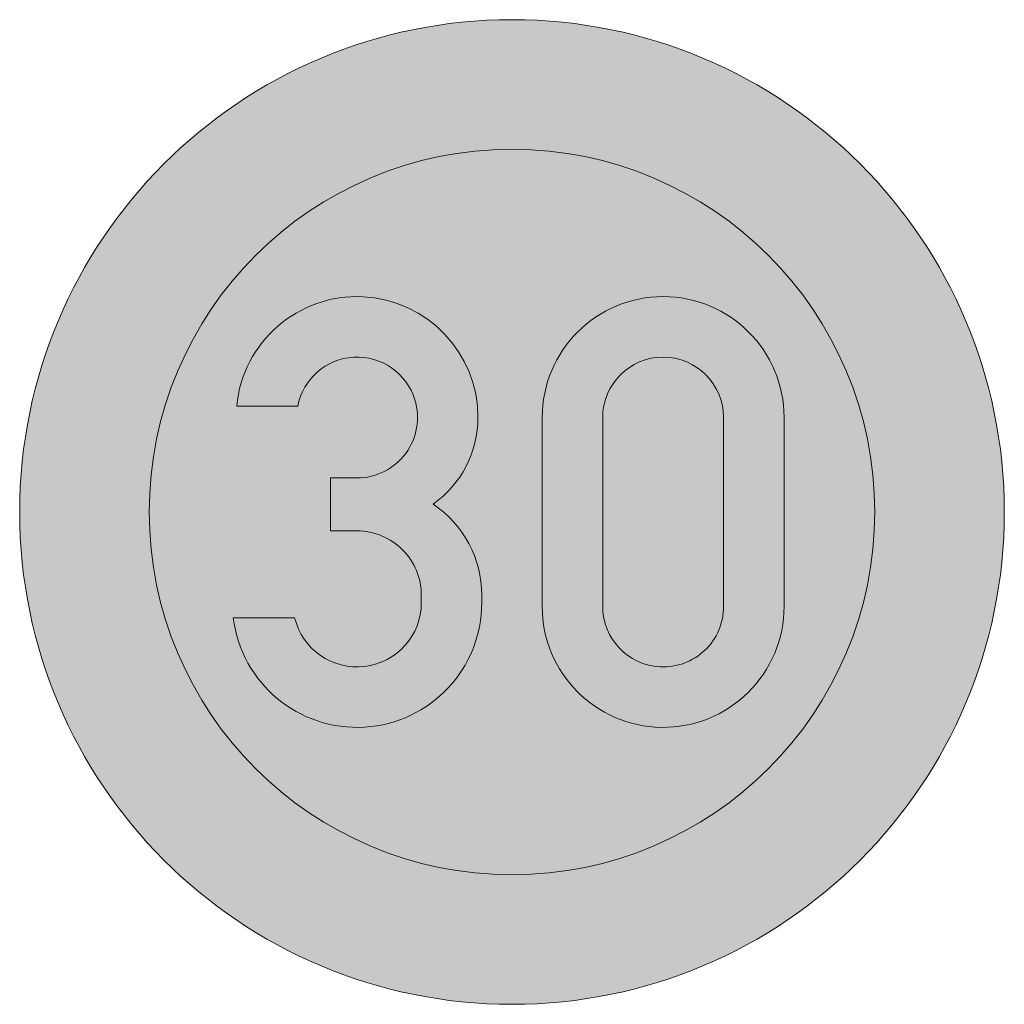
# Model space of a CAD drawing. Header units: metres. Extents: x -0.002 to 0.002, y -0.002 to 0.002.
import ezdxf

# ---------------------------------------------------------------- set-up
doc = ezdxf.new("R2010")
doc.units = ezdxf.units.M
doc.header["$MEASUREMENT"] = 0
for name, color, linetype, lineweight in [('VKZ_274-53_flf', 1, 'Continuous', 0), ('VKZ_274-53_sym', 7, 'Continuous', 0), ('VKZ_274-53_txt', 7, 'Continuous', 0)]:
    doc.layers.add(name, color=color, linetype=linetype, lineweight=lineweight)

msp = doc.modelspace()

# ---------------------------------------------------------------- hatches: boundary and pattern name
at = {"layer": 'VKZ_274-53_flf'}
h = msp.add_hatch(color=256, dxfattribs=at)
h.dxf.hatch_style = 1
h.paths.add_polyline_path([(-0.002, 0, 1), (0.002, 0, 1)])
h.paths.add_polyline_path([(0.0014737, 0, -1), (-0.0014737, 0, -1)], flags=16)
h.paths.add_polyline_path([(-0.0001382, 0.0003838, -0.243996), (-0.0003205, 0.0000323, -0.250384), (-0.0001228, -0.0003377), (-0.0001228, -0.0003684, -0.941018), (-0.0011322, -0.0004298), (-0.000883, -0.0004298, 0.887771), (-0.0003684, -0.0003684), (-0.0003684, -0.0003377, 0.414214), (-0.0006294, -0.0000768), (-0.0007368, -0.0000768), (-0.0007368, 0.0001382), (-0.0006294, 0.0001382, 0.504698), (-0.0003947, 0.0004561, 0.781799), (-0.0008706, 0.0004298), (-0.0011185, 0.0004298, -0.954124)], flags=0)
h.paths.add_polyline_path([(0.0011053, 0.0003838), (0.0011053, -0.0003838, -0.418299), (0.0006072, -0.000875, -0.41014), (0.0001228, -0.0003838), (0.0001228, 0.0003838, -1)], flags=0)
h.paths.add_polyline_path([(0.0008596, 0.0003838), (0.0008596, -0.0003838, -0.42839), (0.0006022, -0.0006291, -0.400178), (0.0003684, -0.0003838), (0.0003684, 0.0003838, -1)], flags=0)
at = {"layer": 'VKZ_274-53_flf', "true_color": 0xffffff}
h = msp.add_hatch(color=7, dxfattribs=at)
h.dxf.hatch_style = 1
h.paths.add_polyline_path([(-0.0014737, 0, 1), (0.0014737, 0, 1)])
h.paths.add_polyline_path([(-0.0001382, 0.0003838, -0.243996), (-0.0003205, 0.0000323, -0.250384), (-0.0001228, -0.0003377), (-0.0001228, -0.0003684, -0.941018), (-0.0011322, -0.0004298), (-0.000883, -0.0004298, 0.887771), (-0.0003684, -0.0003684), (-0.0003684, -0.0003377, 0.414214), (-0.0006294, -0.0000768), (-0.0007368, -0.0000768), (-0.0007368, 0.0001382), (-0.0006294, 0.0001382, 0.504698), (-0.0003947, 0.0004561, 0.781799), (-0.0008706, 0.0004298), (-0.0011185, 0.0004298, -0.954124)], flags=16)
h.paths.add_polyline_path([(0.0011053, 0.0003838), (0.0011053, -0.0003838, -0.418299), (0.0006072, -0.000875, -0.41014), (0.0001228, -0.0003838), (0.0001228, 0.0003838, -1)], flags=16)
h.paths.add_polyline_path([(0.0008596, 0.0003838), (0.0008596, -0.0003838, -0.42839), (0.0006022, -0.0006291, -0.400178), (0.0003684, -0.0003838), (0.0003684, 0.0003838, -1)], flags=0)
h = msp.add_hatch(color=7, dxfattribs=at)
h.dxf.hatch_style = 1
h.paths.add_polyline_path([(0.0008596, 0.0003838, 1), (0.0003684, 0.0003838), (0.0003684, -0.0003838, 0.400178), (0.0006022, -0.0006291, 0.42839), (0.0008596, -0.0003838)])
at = {"layer": 'VKZ_274-53_txt'}
h = msp.add_hatch(color=256, dxfattribs=at)
h.dxf.hatch_style = 1
h.paths.add_polyline_path([(-0.0001382, 0.0003838, 0.954124), (-0.0011185, 0.0004298), (-0.0008706, 0.0004298, -0.781799), (-0.0003947, 0.0004561, -0.504698), (-0.0006294, 0.0001382), (-0.0007368, 0.0001382), (-0.0007368, -0.0000768), (-0.0006294, -0.0000768, -0.414214), (-0.0003684, -0.0003377), (-0.0003684, -0.0003684, -0.887771), (-0.000883, -0.0004298), (-0.0011322, -0.0004298, 0.941018), (-0.0001228, -0.0003684), (-0.0001228, -0.0003377, 0.250384), (-0.0003205, 0.0000323, 0.243996)])
h.paths.add_polyline_path([(0.0011053, 0.0003838, 1), (0.0001228, 0.0003838), (0.0001228, -0.0003838, 0.41014), (0.0006072, -0.000875, 0.418299), (0.0011053, -0.0003838)])
h.paths.add_polyline_path([(0.0003684, 0.0003838, -1), (0.0008596, 0.0003838), (0.0008596, -0.0003838, -0.42839), (0.0006022, -0.0006291, -0.400178), (0.0003684, -0.0003838)], flags=16)

# ---------------------------------------------------------------- linework, layer by layer
at = {"layer": 'VKZ_274-53_sym'}
for radius in [0.002, 0.0014737]:
    msp.add_circle((0, 0), radius, dxfattribs=at)
at = {"layer": 'VKZ_274-53_txt'}
for p, q in [((-0.0001382, 0.0003838), (-0.0001382, 0.0003838)), ((-0.0003205, 0.0000323), (-0.0003205, 0.0000323))]:
    msp.add_line(p, q, dxfattribs=at)
msp.add_lwpolyline([(-0.0003205, 0.0000323, -0.250384), (-0.0001228, -0.0003377), (-0.0001228, -0.0003684, -0.941018), (-0.0011322, -0.0004298), (-0.000883, -0.0004298, 0.887771), (-0.0003684, -0.0003684), (-0.0003684, -0.0003377, 0.414214), (-0.0006294, -0.0000768), (-0.0007368, -0.0000768), (-0.0007368, 0.0001382), (-0.0006294, 0.0001382, 0.504698), (-0.0003947, 0.0004561, 0.781799), (-0.0008706, 0.0004298), (-0.0011185, 0.0004298, -0.954124), (-0.0001382, 0.0003838, -0.243996), (-0.0003205, 0.0000323)], format="xyb", dxfattribs=at)
for points in [[(0.0011053, -0.0003838), (0.0011053, 0.0003838, 1), (0.0001228, 0.0003838), (0.0001228, -0.0003838, 0.41014), (0.0006072, -0.000875, 0.418299)], [(0.0008596, -0.0003838), (0.0008596, 0.0003838, 1), (0.0003684, 0.0003838), (0.0003684, -0.0003838, 0.400178), (0.0006022, -0.0006291, 0.42839)]]:
    msp.add_lwpolyline(points, format="xyb", close=True, dxfattribs=at)

doc.saveas('drawing.dxf')
